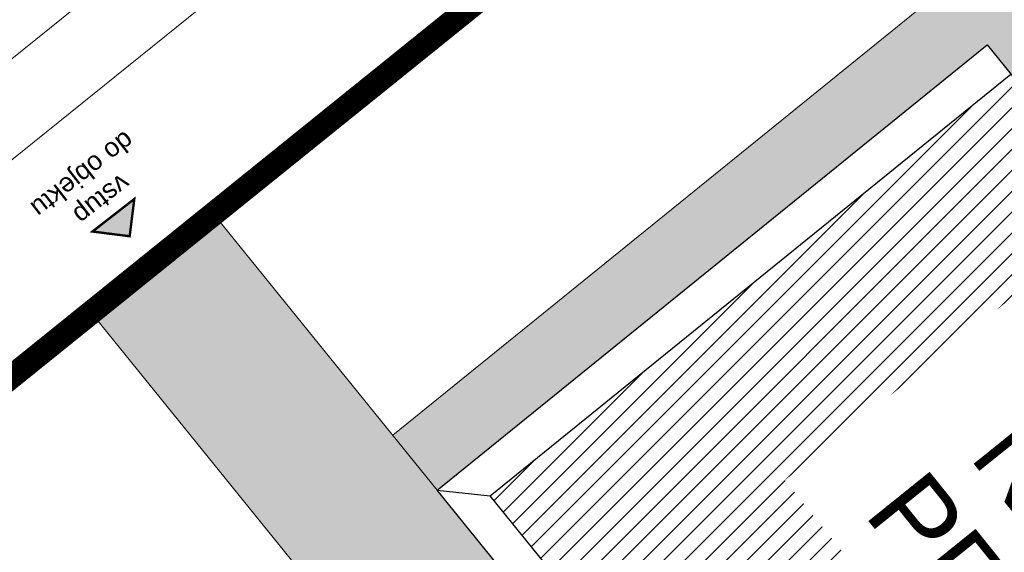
# Model space of a CAD drawing. Header units: millimetres. Extents: x 371321 to 690386, y -299082 to -101508.
# Tile 28 of 38: x 586839 to 599362, y -157673 to -150900. Entities that reach past the tile are written whole.
import ezdxf

# ---------------------------------------------------------------- set-up
doc = ezdxf.new("R2010")
doc.units = ezdxf.units.MM
doc.header["$LTSCALE"] = 10
doc.header["$MEASUREMENT"] = 0
doc.linetypes.add('DASHEDX2', pattern=[38.1, 25.4, -12.7])
for name, color, linetype, lineweight in [('A-znacky', 7, 'Continuous', 9), ('A7_Srafy', 8, 'Continuous', 9), ('A_TENKA', 7, 'Continuous', 5), ('PRIPOJKA SPLASKOVEJ KANALIZACIE', 82, 'Continuous', 30), ('tenka', 7, 'Continuous', 15), ('ZTI_PLYN_VEREJNY', 40, 'ST_KANAL_SPLASK_PLNA', 25)]:
    doc.layers.add(name, color=color, linetype=linetype, lineweight=lineweight)
doc.layers.add('A3_Konstrukcie_Hrana', color=7, linetype='Continuous')
doc.styles.add('ARIAL', font='arial.ttf')
doc.linetypes.add('ST_KANAL_SPLASK_PLNA', pattern='A,136,-20,8,[2,st.shx,S=10,R=0,X=0,Y=0],32,[2,st.shx,S=10,R=0,X=0,Y=0],-25', length=221)
doc.linetypes.add('ST_PLYNOVOD_PLNA', pattern='A,136,-20,15,[25,st.shx,S=5,R=0,X=0,Y=0],-30,15,-25', length=241)

msp = doc.modelspace()

# ---------------------------------------------------------------- hatches: boundary and pattern name
at = {"lineweight": 0}
h = msp.add_hatch(dxfattribs=at)
h.set_pattern_fill('ANSI31', color=256, scale=1500)
h.paths.add_polyline_path([(592825, -156955), (603316, -169910), (609937, -164548), (602851, -155797), (603743, -156899), (599446, -151593), (602851, -155797), (599446, -151593)])
h.paths.add_polyline_path([(600852, -153067), (595579, -157311), (603353, -166972), (608626, -162728)], flags=24)
at = {"layer": 'A-znacky'}
msp.add_hatch(color=256, dxfattribs=at).paths.add_polyline_path([(587765, -153594), (588238, -153654), (588297, -153180)])
at = {"layer": 'A7_Srafy'}
h = msp.add_hatch(dxfattribs=at)
h.set_pattern_fill('CROSS', color=256, scale=50, angle=39)
h.set_pattern_definition([(39, (-93664.88, 44154.58), (46.93462, 446.55307), [158.75, -476.25]), (129, (-93553.24, 44142.85), (-446.55307, 46.93462), [158.75, -476.25])])
h.paths.add_polyline_path([(622547, -153822), (609685, -164237), (610000, -164625), (623250, -153896), (618389, -147892), (618000, -148207)], flags=17)
h.paths.add_polyline_path([(610946, -177274), (611764, -178284), (612774, -177466), (612837, -177544), (610447, -179479), (609566, -178391), (610713, -177463), (609706, -176220), (609939, -176031)], flags=16)
h.paths.add_polyline_path([(635037, -148469), (633910, -149381), (637450, -153753), (609939, -176031), (607752, -173330), (606373, -174447), (589212, -153256), (587655, -154511), (608893, -180738), (631372, -162535), (630428, -161369), (639559, -153974), (630938, -143328), (629772, -144272), (632116, -147166), (633243, -146254)])
h = msp.add_hatch(dxfattribs=at)
h.set_pattern_fill('BOX', color=256, scale=20, angle=39)
h.set_pattern_definition([(129, (-93664.9, 44154.6), (-394.79015, -319.69476), []), (129, (-93566.2, 44234.5), (-394.79015, -319.69476), []), (39, (-93664.9, 44154.6), (-319.69476, 394.79015), [-127, 127]), (39, (-93744.8, 44253.3), (-319.69476, 394.79015), [-127, 127]), (39, (-93824.7, 44351.97), (-319.69476, 394.79015), [127, -127]), (39, (-93904.65, 44450.67), (-319.69476, 394.79015), [127, -127]), (129, (-93467.5, 44314.43), (-394.79015, -319.69476), [127, -127]), (129, (-93368.8, 44394.35), (-394.79015, -319.69476), [127, -127])])
h.paths.add_polyline_path([(599277, -149954), (591583, -156184), (592150, -156884), (599144, -151220), (609685, -164237), (610385, -163671)])

# ---------------------------------------------------------------- linework, layer by layer
at = {"layer": 'A-znacky', "const_width": 30}
msp.add_lwpolyline([(587765, -153594), (588238, -153654), (588297, -153180)], close=True, dxfattribs=at)
at = {"layer": 'A3_Konstrukcie_Hrana', "lineweight": 30}
for p, q in [((592825, -156955), (599446, -151593)), ((603379, -169987), (592825, -156955))]:
    msp.add_line(p, q, dxfattribs=at)
at = {"layer": 'A3_Konstrukcie_Hrana'}
msp.add_line((592150, -156884), (592825, -156955), dxfattribs=at)
msp.add_lwpolyline([(603006, -170289), (592150, -156884), (599144, -151220), (610000, -164625)], dxfattribs=at)
at = {"layer": 'A_TENKA', "color": 251, "true_color": 0x666666}
msp.add_line((563396, -174058), (618796, -129418), dxfattribs=at)
at = {"layer": 'A_TENKA'}
for p, q in [((599277, -149954), (591583, -156184)), ((592150, -156884), (589212, -153256)), ((587655, -154511), (608893, -180738)), ((603006, -170289), (592150, -156884))]:
    msp.add_line(p, q, dxfattribs=at)
at = {"layer": 'PRIPOJKA SPLASKOVEJ KANALIZACIE', "color": 34, "linetype": 'ByBlock', "lineweight": 20, "ltscale": 0.8}
msp.add_line((561513, -171722), (617602, -126527), dxfattribs=at)
at = {"layer": 'tenka', "linetype": 'DASHEDX2', "ltscale": 10, "const_width": 300}
msp.add_lwpolyline([(563607, -174080), (585408, -201107), (655567, -144297), (658706, -125358), (618855, -129562)], close=True, dxfattribs=at)
at = {"layer": 'ZTI_PLYN_VEREJNY', "linetype": 'ST_PLYNOVOD_PLNA', "lineweight": 0, "ltscale": 2}
msp.add_line((562141, -172500), (618000, -127491), dxfattribs=at)

# ---------------------------------------------------------------- texts
at = {"layer": 'A-znacky', "insert": (587960, -153282), "char_height": 240, "width": 2307.82, "attachment_point": 2, "rotation": 217.86, "style": 'ARIAL'}
msp.add_mtext('\\pxqc;vstup \\Pdo objektu', dxfattribs=at)

# ---------------------------------------------------------------- next in the draw order: texts
at = {"layer": 'A-znacky', "insert": (603914, -158700), "char_height": 1000, "width": 11233.47, "attachment_point": 2, "rotation": 308.8261, "style": 'ARIAL', "bg_fill": 2}
msp.add_mtext('\\pxsm0.9,qc;SO-01\\PNAVRHOVANÁ\\PPRÍSTAVBA MŠ', dxfattribs=at)

doc.saveas('drawing.dxf')
